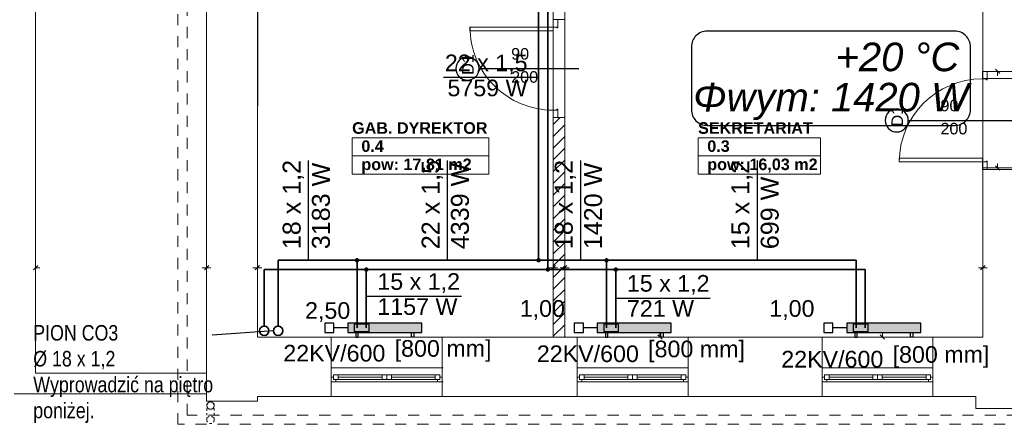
# Model space of a CAD drawing. Header units: millimetres. Extents: x 204754 to 495640, y -178579 to -98814.
# Tile 3 of 179: x 210725 to 221379, y -139692 to -135313. Entities that reach past the tile are written whole.
import ezdxf
from ezdxf import colors
from ezdxf.entities.mleader import LeaderData, LeaderLine
from ezdxf.enums import TextEntityAlignment as Align
from ezdxf.lldxf.tags import DXFTag
from ezdxf.math import Vec2, Vec3

# ---------------------------------------------------------------- set-up
doc = ezdxf.new("R2010")
doc.units = ezdxf.units.MM
doc.header["$MEASUREMENT"] = 0
doc.linetypes.add('2', pattern=[50, 25, -25])
doc.linetypes.add('Przerywana', pattern=[240, 120, -120])
doc.layers.get('0').update_dxf_attribs({"color": 252, "lineweight": 5})
for name, color, linetype in [('IS_Armatura_podłączeniowa_grz._dolnozas.', 7, 'SOLID'), ('IS_Armatura_Therm', 7, 'SOLID'), ('IS_Grzejniki_Plan_rzut', 7, 'SOLID'), ('IS_Opisy_działek_Therm', 7, 'SOLID'), ('IS_Text_Konstrukcji', 7, 'Continuous'), ('IS_Text_Odbiornikow_Therm', 7, 'Continuous')]:
    doc.layers.add(name, color=color, linetype=linetype)
for name, color, linetype, lineweight in [('IS_opisy', 7, 'Continuous', 35), ('IS_Powrót', 5, 'DASH', 35), ('IS_Text_Armatury_Therm', 7, 'Continuous', 35), ('IS_Zasilanie', 1, 'SOLID', 35), ('Nowe_! NAZWY POM', 252, 'Continuous', 5), ('Nowe_! NAZWY POM_Nr_pióra__19', 252, 'Continuous', 5), ('Nowe_220-A Ściany', 252, 'Continuous', 5), ('Nowe_220-A Ściany_Nr_pióra__112', 252, 'Continuous', 5), ('Nowe_220-A Ściany_Nr_pióra__93', 252, 'Continuous', 5), ('Nowe_820-G Rysunki Obrazki_Nr_pióra__103', 252, 'Continuous', 5), ('Nowe_820-G Rysunki Obrazki_Nr_pióra__24', 252, 'Continuous', 5), ('Nowe_Drzwi ARCHICAD_Nr_pióra__168', 252, 'Continuous', 5), ('Nowe_Metryczki pomieszczeń ARCHICADa_Nr_pióra__13', 252, 'Continuous', 5), ('Nowe_Nowe_220(1)-A Ściany zewnętrzne_Nr_pióra__103', 252, 'Continuous', 5), ('Nowe_Nowe_220(1)-A Ściany zewnętrzne_Nr_pióra__3', 252, 'Continuous', 5), ('Nowe_Nowe_220(1)-A Ściany zewnętrzne_Nr_pióra__57', 252, 'Continuous', 5), ('Nowe_Okna ARCHICADa_Nr_pióra__112', 252, 'Continuous', 5), ('Nowe_Okna ARCHICADa_Nr_pióra__23', 252, 'Continuous', 5), ('Nowe_Okna ARCHICADa_Nr_pióra__3', 252, 'Continuous', 5), ('Nowe_Znaczniki drzwi ARCHICADa', 252, 'Continuous', 5), ('Nowe_Znaczniki drzwi ARCHICADa_Nr_pióra__111', 252, 'Continuous', 5), ('Nowe_Znaczniki drzwi ARCHICADa_Nr_pióra__141', 252, 'Continuous', 5)]:
    doc.layers.add(name, color=color, linetype=linetype, lineweight=lineweight)
doc.styles.add('GENERATED_STYLE_1', font='arial.ttf')
doc.styles.add('GENERATED_STYLE_2', font='arialbd.ttf')
doc.styles.add('Opisowy', font='arial.ttf')
tags = doc.linetypes.add('DASH', pattern=[15, 10, -5]).pattern_tags.tags
tags[6:7] = [DXFTag(74, 4), DXFTag(75, 0), DXFTag(340, '0'), DXFTag(46, 0.0), DXFTag(50, 0.0), DXFTag(44, 0.0), DXFTag(45, 0.0)]
tags[4:5] = [DXFTag(74, 4), DXFTag(75, 0), DXFTag(340, '0'), DXFTag(46, 0.0), DXFTag(50, 0.0), DXFTag(44, 0.0), DXFTag(45, 0.0)]
tags = doc.linetypes.add('SOLID', pattern=[10, 10, 0]).pattern_tags.tags
tags[6:7] = [DXFTag(74, 4), DXFTag(75, 0), DXFTag(340, '0'), DXFTag(46, 0.0), DXFTag(50, 0.0), DXFTag(44, 0.0), DXFTag(45, 0.0)]
tags[4:5] = [DXFTag(74, 4), DXFTag(75, 0), DXFTag(340, '0'), DXFTag(46, 0.0), DXFTag(50, 0.0), DXFTag(44, 0.0), DXFTag(45, 0.0)]

# ---------------------------------------------------------------- blocks, each defined once
blk = doc.blocks.new('SEKRETARIAT_0.3_2', base_point=(218728, -136689))
at = {"layer": 'Nowe_Metryczki pomieszczeń ARCHICADa_Nr_pióra__13', "color": 7, "linetype": 'Continuous', "lineweight": 13}
for p, q in [((218065, -136591), (218065, -136984)), ((218065, -136591), (219391, -136591)), ((219391, -136591), (219391, -136984)), ((218065, -136787), (219391, -136787)), ((218065, -136984), (219391, -136984))]:
    blk.add_line(p, q, dxfattribs=at)
at = {"layer": 'Nowe_Metryczki pomieszczeń ARCHICADa_Nr_pióra__13', "color": 7, "lineweight": 13, "style": 'GENERATED_STYLE_2'}
for tag, p in [('ROOM_NAME', (218065, -136423)), ('ROOM_NUMBER', (218165, -136619)), ('ROOM_CALC_AREA', (218165, -136816))]:
    blk.add_attdef(tag, text='', height=125, dxfattribs=at).set_placement(p, align=Align.TOP_LEFT)
blk = doc.blocks.new('GAB. DYREKTOR _0.4_3', base_point=(215061, -136689))
at = {"layer": 'Nowe_Metryczki pomieszczeń ARCHICADa_Nr_pióra__13', "color": 7, "linetype": 'Continuous', "lineweight": 13}
for p, q in [((214322, -136591), (214322, -136984)), ((214322, -136591), (215800, -136591)), ((215800, -136591), (215800, -136984)), ((214322, -136787), (215800, -136787)), ((214322, -136984), (215800, -136984))]:
    blk.add_line(p, q, dxfattribs=at)
at = {"layer": 'Nowe_Metryczki pomieszczeń ARCHICADa_Nr_pióra__13', "color": 7, "lineweight": 13, "style": 'GENERATED_STYLE_2'}
for tag, p in [('ROOM_NAME', (214322, -136423)), ('ROOM_NUMBER', (214422, -136619)), ('ROOM_CALC_AREA', (214422, -136816))]:
    blk.add_attdef(tag, text='', height=125, dxfattribs=at).set_placement(p, align=Align.TOP_LEFT)
blk = doc.blocks.new('D Marker 11_17')
at = {"layer": 'Nowe_Znaczniki drzwi ARCHICADa_Nr_pióra__111', "color": 7, "linetype": 'Continuous', "lineweight": 25}
blk.add_line((0, 802), (0, -644), dxfattribs=at)
at = {"layer": 'Nowe_Znaczniki drzwi ARCHICADa_Nr_pióra__141', "color": 7, "linetype": 'Continuous', "lineweight": 25}
for start, end in [(0, 180), (180, 0)]:
    blk.add_arc((0, 927), 125, start, end, dxfattribs=at)
at = {"layer": 'Nowe_Znaczniki drzwi ARCHICADa_Nr_pióra__141', "color": 7, "lineweight": 25, "style": 'GENERATED_STYLE_1'}
blk.add_attdef('AC_MarkerText_1', text='', height=125, dxfattribs=at).set_placement((-109, 865), align=Align.BOTTOM_LEFT)
for tag, p in [('AC_WIDO_B_SIZE', (-230, 494)), ('AC_MarkerText_4', (20, 494))]:
    blk.add_attdef(tag, text='', height=125, rotation=270, dxfattribs=at).set_placement(p, align=Align.BOTTOM_LEFT)
blk = doc.blocks.new('D Marker 11_19')
at = {"layer": 'Nowe_Znaczniki drzwi ARCHICADa_Nr_pióra__111', "color": 7, "linetype": 'Continuous', "lineweight": 25}
blk.add_line((0, 802), (0, -279), dxfattribs=at)
at = {"layer": 'Nowe_Znaczniki drzwi ARCHICADa_Nr_pióra__141', "color": 7, "linetype": 'Continuous', "lineweight": 25}
for start, end in [(0, 180), (180, 0)]:
    blk.add_arc((0, 927), 125, start, end, dxfattribs=at)
at = {"layer": 'Nowe_Znaczniki drzwi ARCHICADa_Nr_pióra__141', "color": 7, "lineweight": 25, "style": 'GENERATED_STYLE_1'}
for tag, rotation, p in [('AC_MarkerText_4', 90, (-20, 305)), ('AC_WIDO_B_SIZE', 90, (230, 210)), ('AC_MarkerText_1', 180, (109, 1076))]:
    blk.add_attdef(tag, text='', height=125, rotation=rotation, dxfattribs=at).set_placement(p, align=Align.BOTTOM_LEFT)
blk = doc.blocks.new('podkład 20251118')
at = {"color": 252, "linetype": 'Continuous', "lineweight": 5}
for p, q in [((221330, -135896), (221282, -135849)), ((221306, -135873), (221306, -135920)), ((221282, -136895), (221330, -136942)), ((221306, -136918), (221306, -136871)), ((210921, -137973), (210873, -138021)), ((210897, -137997), (210944, -137997)), ((212747, -137997), (212699, -137997)), ((212723, -138021), (212771, -137973)), ((212771, -137973), (212723, -138021)), ((212747, -137997), (212794, -137997)), ((213297, -137997), (213249, -137997)), ((213273, -138021), (213321, -137973)), ((213321, -137973), (213273, -138021)), ((213297, -137997), (213344, -137997)), ((216497, -137997), (216449, -137997)), ((216473, -138021), (216521, -137973)), ((216521, -137973), (216473, -138021)), ((216497, -137997), (216544, -137997)), ((216622, -137997), (216574, -137997)), ((216598, -138021), (216646, -137973)), ((216646, -137973), (216598, -138021)), ((216622, -137997), (216669, -137997)), ((221147, -137997), (221099, -137997)), ((221123, -138021), (221171, -137973)), ((221171, -137973), (221123, -138021)), ((221147, -137997), (221194, -137997)), ((217653, -138748), (217653, -138701)), ((220060, -138748), (220060, -138701)), ((217629, -138725), (217676, -138772)), ((220036, -138725), (220084, -138772))]:
    blk.add_line(p, q, dxfattribs=at)
at = {"layer": 'Nowe_! NAZWY POM_Nr_pióra__19', "color": 252, "linetype": 'Continuous', "lineweight": 5}
for p, q in [((210897, -131421), (210897, -139137)), ((212747, -139137), (212747, -131663)), ((213303, -133180), (213297, -137419)), ((216497, -138748), (216497, -133179)), ((216622, -135203), (216623, -138748)), ((221147, -137248), (221147, -135207)), ((221147, -138748), (221147, -137248)), ((213297, -137419), (213297, -138748)), ((213297, -138748), (216497, -138748)), ((216623, -138748), (221147, -138748)), ((210897, -139137), (212747, -139137))]:
    blk.add_line(p, q, dxfattribs=at)
at = {"layer": 'Nowe_220-A Ściany', "color": 252, "linetype": 'Continuous', "lineweight": 5}
for p, q in [((216497, -136448), (216572, -136373)), ((216497, -136576), (216622, -136451)), ((216497, -136703), (216622, -136578)), ((216497, -136830), (216622, -136705)), ((216497, -136957), (216622, -136832)), ((216497, -137085), (216622, -136960)), ((216497, -137212), (216622, -137087)), ((216497, -137339), (216622, -137214)), ((216497, -137467), (216622, -137342)), ((216497, -137594), (216622, -137469)), ((216497, -137721), (216622, -137596)), ((216497, -137848), (216622, -137723)), ((216497, -137976), (216622, -137851)), ((216497, -138103), (216622, -137978)), ((216497, -138230), (216622, -138105)), ((216497, -138357), (216622, -138232)), ((216497, -138485), (216622, -138360)), ((216497, -138612), (216622, -138487)), ((216497, -138739), (216622, -138614)), ((216615, -138748), (216622, -138742))]:
    blk.add_line(p, q, dxfattribs=at)
at = {"layer": 'Nowe_220-A Ściany_Nr_pióra__112', "color": 252, "linetype": 'Continuous', "lineweight": 5}
for p, q in [((214097, -139082), (214097, -139182)), ((215297, -139082), (215297, -139182)), ((215307, -139082), (215297, -139082)), ((216757, -139082), (216756, -139082)), ((216757, -139082), (216757, -139182)), ((217957, -139082), (217957, -139182)), ((219407, -139082), (219407, -139182)), ((220607, -139082), (220607, -139182)), ((214097, -139182), (214097, -139232)), ((215297, -139182), (215297, -139232)), ((215297, -139232), (215307, -139232)), ((216757, -139182), (216757, -139232)), ((217957, -139182), (217957, -139232)), ((219407, -139182), (219407, -139232)), ((220607, -139182), (220607, -139232))]:
    blk.add_line(p, q, dxfattribs=at)
at = {"layer": 'Nowe_220-A Ściany_Nr_pióra__93', "color": 252, "linetype": 'Continuous', "lineweight": 5}
for p, q in [((216497, -135313), (216547, -135313)), ((216547, -135313), (216622, -135313)), ((221142, -135873), (221192, -135873)), ((221192, -135873), (221632, -135873)), ((216497, -136373), (216547, -136373)), ((216497, -136373), (216497, -138748)), ((216547, -136373), (216622, -136373)), ((216622, -138748), (216622, -136373)), ((221142, -136933), (221192, -136933)), ((221192, -136933), (221632, -136933)), ((216497, -138748), (216622, -138748))]:
    blk.add_line(p, q, dxfattribs=at)
at = {"layer": 'Nowe_820-G Rysunki Obrazki_Nr_pióra__103', "color": 252, "linetype": '2', "lineweight": 5}
blk.add_circle((212790, -139645), 40, dxfattribs=at)
at = {"layer": 'Nowe_820-G Rysunki Obrazki_Nr_pióra__24', "color": 7, "linetype": 'Continuous', "lineweight": 15}
blk.add_circle((212790, -139490), 40, dxfattribs=at)
at = {"layer": 'Nowe_Drzwi ARCHICAD_Nr_pióra__168', "color": 252, "linetype": 'Continuous', "lineweight": 5}
for p, q in [((215597, -135393), (215597, -135433)), ((216497, -135393), (215597, -135393)), ((216547, -135313), (216497, -135313)), ((216497, -135313), (216497, -135393)), ((216497, -135313), (216547, -135313)), ((216497, -135393), (216537, -135393)), ((216497, -135433), (216497, -135393)), ((216537, -135393), (216537, -135403)), ((216537, -135403), (216547, -135403)), ((216547, -135393), (216547, -135313)), ((216547, -135403), (216547, -135393)), ((215597, -135433), (216497, -135433)), ((221142, -135873), (221192, -135873)), ((221142, -135953), (221142, -135873)), ((221142, -135873), (221192, -135873)), ((221192, -135873), (221192, -135953)), ((221182, -135953), (221142, -135953)), ((221182, -135963), (221182, -135953)), ((221192, -135963), (221182, -135963)), ((221192, -135953), (221192, -135963)), ((216537, -136293), (216497, -136293)), ((216497, -136293), (216497, -136373)), ((216547, -136283), (216537, -136283)), ((216537, -136283), (216537, -136293)), ((216547, -136293), (216547, -136283)), ((216547, -136373), (216547, -136293)), ((216497, -136373), (216547, -136373)), ((216497, -136373), (216547, -136373)), ((220242, -136853), (220242, -136813)), ((220242, -136813), (221142, -136813)), ((221142, -136853), (220242, -136853)), ((221142, -136813), (221142, -136853)), ((221142, -136853), (221182, -136853)), ((221142, -136933), (221142, -136853)), ((221182, -136853), (221182, -136843)), ((221182, -136843), (221192, -136843)), ((221192, -136843), (221192, -136853)), ((221192, -136853), (221192, -136933)), ((221192, -136933), (221142, -136933)), ((221142, -136933), (221192, -136933))]:
    blk.add_line(p, q, dxfattribs=at)
blk.add_ellipse((216497, -135393), major_axis=(636, 636), ratio=1, start_param=2.356194, end_param=3.926991, dxfattribs=at)
at = {"layer": 'Nowe_Drzwi ARCHICAD_Nr_pióra__168', "color": 252, "linetype": 'Continuous', "lineweight": 5, "extrusion": (0, 0, -1)}
blk.add_ellipse((221142, -136853), major_axis=(-636, 636), ratio=1, start_param=5.497787, end_param=7.068583, dxfattribs=at)
at = {"layer": 'Nowe_Nowe_220(1)-A Ściany zewnętrzne_Nr_pióra__103', "color": 252, "linetype": 'Przerywana', "lineweight": 5}
for p, q in [((212437, -139692), (212437, -126200)), ((212537, -139592), (212537, -126300)), ((234007, -139592), (212537, -139592)), ((234107, -139692), (212437, -139692))]:
    blk.add_line(p, q, dxfattribs=at)
at = {"layer": 'Nowe_Nowe_220(1)-A Ściany zewnętrzne_Nr_pióra__103', "color": 252, "linetype": '2', "lineweight": 5}
for p, q in [((212750, -139645), (212750, -139440)), ((212830, -139643), (212830, -139440))]:
    blk.add_line(p, q, dxfattribs=at)
at = {"layer": 'Nowe_Nowe_220(1)-A Ściany zewnętrzne_Nr_pióra__3', "color": 252, "linetype": 'Continuous', "lineweight": 5}
for p, q in [((210897, -139137), (210897, -131421)), ((212747, -139137), (210897, -139137))]:
    blk.add_line(p, q, dxfattribs=at)
at = {"layer": 'Nowe_Nowe_220(1)-A Ściany zewnętrzne_Nr_pióra__57', "color": 252, "linetype": 'Continuous', "lineweight": 5}
for p, q in [((212747, -139442), (212747, -126438)), ((213297, -138748), (213297, -133178)), ((221147, -138748), (221147, -134518)), ((221637, -135948), (221147, -135948)), ((221637, -136918), (221147, -136918)), ((213297, -138748), (221147, -138748)), ((214097, -139392), (214097, -138748)), ((215297, -139392), (215297, -138748)), ((216757, -139392), (216757, -138748)), ((217957, -139392), (217957, -138748)), ((219407, -139392), (219407, -138748)), ((220607, -139392), (220607, -138748)), ((210665, -139362), (212747, -139362)), ((212747, -139442), (213297, -139442)), ((213297, -139392), (221071, -139392)), ((213297, -139442), (213297, -139392)), ((221071, -139392), (221071, -139520)), ((221071, -139520), (225214, -139520))]:
    blk.add_line(p, q, dxfattribs=at)
at = {"layer": 'Nowe_Okna ARCHICADa_Nr_pióra__112', "color": 252, "linetype": 'Continuous', "lineweight": 5}
for p, q in [((214097, -139082), (214097, -139182)), ((215297, -139082), (215297, -139182)), ((216757, -139082), (216757, -139182)), ((217957, -139082), (217957, -139182)), ((219407, -139082), (219407, -139182)), ((220607, -139082), (220607, -139182)), ((214097, -139182), (214097, -139232)), ((214097, -139182), (214097, -139232)), ((215297, -139182), (215297, -139232)), ((215297, -139182), (215297, -139232)), ((216757, -139182), (216757, -139232)), ((216757, -139182), (216757, -139232)), ((217957, -139182), (217957, -139232)), ((217957, -139182), (217957, -139232)), ((219407, -139182), (219407, -139232)), ((219407, -139182), (219407, -139232)), ((220607, -139182), (220607, -139232)), ((220607, -139182), (220607, -139232))]:
    blk.add_line(p, q, dxfattribs=at)
at = {"layer": 'Nowe_Okna ARCHICADa_Nr_pióra__23', "color": 252, "linetype": 'Continuous', "lineweight": 5}
for p, q in [((214097, -139182), (214122, -139182)), ((214147, -139232), (214097, -139232)), ((214122, -139157), (214172, -139157)), ((214122, -139207), (214122, -139157)), ((214122, -139182), (214122, -139207)), ((214122, -139207), (214147, -139207)), ((214172, -139207), (214122, -139207)), ((214147, -139207), (214147, -139232)), ((214172, -139157), (214172, -139207)), ((214172, -139157), (214647, -139157)), ((214172, -139182), (214647, -139182)), ((214647, -139207), (214172, -139207)), ((214647, -139207), (214647, -139157)), ((214647, -139157), (214697, -139157)), ((214697, -139207), (214647, -139207)), ((214697, -139157), (214697, -139207)), ((214697, -139157), (214747, -139157)), ((214697, -139207), (214697, -139157)), ((214747, -139207), (214697, -139207)), ((214747, -139157), (214747, -139207)), ((214747, -139157), (215222, -139157)), ((214747, -139182), (215222, -139182)), ((215222, -139207), (214747, -139207)), ((215222, -139207), (215222, -139157)), ((215222, -139157), (215272, -139157)), ((215272, -139207), (215222, -139207)), ((215247, -139232), (215247, -139207)), ((215247, -139207), (215272, -139207)), ((215297, -139232), (215247, -139232)), ((215272, -139157), (215272, -139207)), ((215272, -139207), (215272, -139182)), ((215272, -139182), (215297, -139182)), ((216757, -139182), (216782, -139182)), ((216807, -139232), (216757, -139232)), ((216782, -139157), (216832, -139157)), ((216782, -139207), (216782, -139157)), ((216782, -139182), (216782, -139207)), ((216782, -139207), (216807, -139207)), ((216832, -139207), (216782, -139207)), ((216807, -139207), (216807, -139232)), ((216832, -139157), (216832, -139207)), ((216832, -139157), (217307, -139157)), ((216832, -139182), (217307, -139182)), ((217307, -139207), (216832, -139207)), ((217307, -139207), (217307, -139157)), ((217307, -139157), (217357, -139157)), ((217357, -139207), (217307, -139207)), ((217357, -139157), (217357, -139207)), ((217357, -139157), (217407, -139157)), ((217357, -139207), (217357, -139157)), ((217407, -139207), (217357, -139207)), ((217407, -139157), (217407, -139207)), ((217407, -139157), (217882, -139157)), ((217407, -139182), (217882, -139182)), ((217882, -139207), (217407, -139207)), ((217882, -139207), (217882, -139157)), ((217882, -139157), (217932, -139157)), ((217932, -139207), (217882, -139207)), ((217907, -139232), (217907, -139207)), ((217907, -139207), (217932, -139207)), ((217957, -139232), (217907, -139232)), ((217932, -139157), (217932, -139207)), ((217932, -139207), (217932, -139182)), ((217932, -139182), (217957, -139182)), ((219407, -139182), (219432, -139182)), ((219457, -139232), (219407, -139232)), ((219432, -139157), (219482, -139157)), ((219432, -139207), (219432, -139157)), ((219432, -139182), (219432, -139207)), ((219432, -139207), (219457, -139207)), ((219482, -139207), (219432, -139207)), ((219457, -139207), (219457, -139232)), ((219482, -139157), (219482, -139207)), ((219482, -139157), (219957, -139157)), ((219482, -139182), (219957, -139182)), ((219957, -139207), (219482, -139207)), ((219957, -139207), (219957, -139157)), ((219957, -139157), (220007, -139157)), ((220007, -139207), (219957, -139207)), ((220007, -139157), (220007, -139207)), ((220007, -139157), (220057, -139157)), ((220007, -139207), (220007, -139157)), ((220057, -139207), (220007, -139207)), ((220057, -139157), (220057, -139207)), ((220057, -139157), (220532, -139157)), ((220057, -139182), (220532, -139182)), ((220532, -139207), (220057, -139207)), ((220532, -139207), (220532, -139157)), ((220532, -139157), (220582, -139157)), ((220582, -139207), (220532, -139207)), ((220557, -139232), (220557, -139207)), ((220557, -139207), (220582, -139207)), ((220607, -139232), (220557, -139232)), ((220582, -139157), (220582, -139207)), ((220582, -139207), (220582, -139182)), ((220582, -139182), (220607, -139182))]:
    blk.add_line(p, q, dxfattribs=at)
at = {"layer": 'Nowe_Okna ARCHICADa_Nr_pióra__3', "color": 252, "linetype": 'Continuous', "lineweight": 5}
for p, q in [((214097, -139082), (215297, -139082)), ((216757, -139082), (217957, -139082)), ((219407, -139082), (220607, -139082)), ((214097, -139232), (215297, -139232)), ((214697, -139232), (214147, -139232)), ((214172, -139157), (214647, -139157)), ((215247, -139232), (214697, -139232)), ((214747, -139157), (215222, -139157)), ((216757, -139232), (217957, -139232)), ((217357, -139232), (216807, -139232)), ((216832, -139157), (217307, -139157)), ((217907, -139232), (217357, -139232)), ((217407, -139157), (217882, -139157)), ((219407, -139232), (220607, -139232)), ((220007, -139232), (219457, -139232)), ((219482, -139157), (219957, -139157)), ((220557, -139232), (220007, -139232)), ((220057, -139157), (220532, -139157))]:
    blk.add_line(p, q, dxfattribs=at)
at = {"layer": 'Nowe_! NAZWY POM', "color": 7, "linetype": 'Continuous', "lineweight": 13}
for name, p, values in [('GAB. DYREKTOR _0.4_3', (215061, -136689), {'ROOM_NAME': 'GAB. DYREKTOR ', 'ROOM_NUMBER': '0.4', 'ROOM_CALC_AREA': 'pow: 17,81 m2'}), ('SEKRETARIAT_0.3_2', (218728, -136689), {'ROOM_NAME': 'SEKRETARIAT', 'ROOM_NUMBER': '0.3', 'ROOM_CALC_AREA': 'pow: 16,03 m2'})]:
    blk.add_blockref(name, p, dxfattribs=at).add_auto_attribs(values)
at = {"layer": 'Nowe_Znaczniki drzwi ARCHICADa', "color": 7, "linetype": 'Continuous', "lineweight": 25}
ref = blk.add_blockref('D Marker 11_19', (216497, -135843), dxfattribs=dict(at, rotation=90))
ref.add_attrib('AC_MarkerText_1', 'D1', dxfattribs={"layer": 'Nowe_Znaczniki drzwi ARCHICADa_Nr_pióra__141', "color": 7, "lineweight": 25, "height": 125, "rotation": 90, "style": 'GENERATED_STYLE_1'}).set_placement((215675, -135910), align=Align.BOTTOM_LEFT)
ref.add_attrib('AC_MarkerText_4', '90', dxfattribs={"layer": 'Nowe_Znaczniki drzwi ARCHICADa_Nr_pióra__141', "color": 7, "lineweight": 25, "height": 125, "rotation": 360, "style": 'GENERATED_STYLE_1'}).set_placement((216043, -135783), align=Align.BOTTOM_LEFT)
ref.add_attrib('AC_WIDO_B_SIZE', '200', dxfattribs={"layer": 'Nowe_Znaczniki drzwi ARCHICADa_Nr_pióra__141', "color": 7, "lineweight": 25, "height": 125, "rotation": 360, "style": 'GENERATED_STYLE_1'}).set_placement((216043, -136033), align=Align.BOTTOM_LEFT)
ref = blk.add_blockref('D Marker 11_17', (221142, -136403), dxfattribs=dict(at, rotation=90))
ref.add_attrib('AC_MarkerText_1', 'D1', dxfattribs={"layer": 'Nowe_Znaczniki drzwi ARCHICADa_Nr_pióra__141', "color": 7, "lineweight": 25, "height": 125, "rotation": 90, "style": 'GENERATED_STYLE_1'}).set_placement((220320, -136469), align=Align.BOTTOM_LEFT)
ref.add_attrib('AC_MarkerText_4', '90', dxfattribs={"layer": 'Nowe_Znaczniki drzwi ARCHICADa_Nr_pióra__141', "color": 7, "lineweight": 25, "height": 125, "rotation": 360, "style": 'GENERATED_STYLE_1'}).set_placement((220688, -136342), align=Align.BOTTOM_LEFT)
ref.add_attrib('AC_WIDO_B_SIZE', '200', dxfattribs={"layer": 'Nowe_Znaczniki drzwi ARCHICADa_Nr_pióra__141', "color": 7, "lineweight": 25, "height": 125, "rotation": 360, "style": 'GENERATED_STYLE_1'}).set_placement((220688, -136592), align=Align.BOTTOM_LEFT)
blk = doc.blocks.new('_None')

msp = doc.modelspace()

# ---------------------------------------------------------------- hatches: boundary and pattern name
at = {"layer": 'IS_Grzejniki_Plan_rzut', "ltscale": 10}
for points in [[(214275, -138698), (215075, -138698), (215075, -138598), (214275, -138598)], [(216975, -138698), (217775, -138698), (217775, -138598), (216975, -138598)], [(219675, -138698), (220475, -138698), (220475, -138598), (219675, -138598)]]:
    msp.add_hatch(color=8, dxfattribs=at).paths.add_polyline_path(points)
at = {"layer": 'IS_Opisy_działek_Therm'}
h = msp.add_hatch(color=5, dxfattribs=at)
edge = h.paths.add_edge_path()
edge.add_arc((214375, -137917), 24, 0, 360)
h = msp.add_hatch(color=5, dxfattribs=at)
edge = h.paths.add_edge_path()
edge.add_arc((216340, -137917), 24, 0, 360)
h = msp.add_hatch(color=5, dxfattribs=at)
edge = h.paths.add_edge_path()
edge.add_arc((217075, -137917), 24, 0, 360)
at = {"layer": 'IS_Zasilanie'}
h = msp.add_hatch(color=256, dxfattribs=at)
edge = h.paths.add_edge_path()
edge.add_arc((214475, -138017), 24, 0, 360)
h = msp.add_hatch(color=256, dxfattribs=at)
edge = h.paths.add_edge_path()
edge.add_arc((216440, -138017), 24, 0, 360)
h = msp.add_hatch(color=256, dxfattribs=at)
edge = h.paths.add_edge_path()
edge.add_arc((217175, -138017), 24, 0, 360)

# ---------------------------------------------------------------- linework, layer by layer
at = {"layer": 'IS_Armatura_podłączeniowa_grz._dolnozas.', "ltscale": 10}
for p, q in [((214505, -138608), (214345, -138608)), ((214345, -138608), (214345, -138688)), ((214345, -138688), (214505, -138688)), ((214345, -138688), (214345, -138688)), ((214505, -138688), (214505, -138608)), ((217205, -138608), (217045, -138608)), ((217045, -138608), (217045, -138688)), ((217045, -138688), (217205, -138688)), ((217045, -138688), (217045, -138688)), ((217205, -138688), (217205, -138608)), ((219905, -138608), (219745, -138608)), ((219745, -138608), (219745, -138688)), ((219745, -138688), (219905, -138688)), ((219745, -138688), (219745, -138688)), ((219905, -138688), (219905, -138608))]:
    msp.add_line(p, q, dxfattribs=at)
at = {"layer": 'IS_Armatura_Therm', "ltscale": 10}
for p, q in [((214125, -138598), (214025, -138598)), ((214025, -138598), (214025, -138698)), ((214125, -138698), (214125, -138598)), ((216825, -138598), (216725, -138598)), ((216725, -138598), (216725, -138698)), ((216825, -138698), (216825, -138598)), ((219525, -138598), (219425, -138598)), ((219425, -138598), (219425, -138698)), ((219525, -138698), (219525, -138598)), ((214025, -138698), (214125, -138698)), ((214275, -138648), (214125, -138648)), ((216725, -138698), (216825, -138698)), ((216975, -138648), (216825, -138648)), ((219425, -138698), (219525, -138698)), ((219675, -138648), (219525, -138648))]:
    msp.add_line(p, q, dxfattribs=at)
at = {"layer": 'IS_Grzejniki_Plan_rzut', "ltscale": 10}
for p, q in [((215075, -138598), (214275, -138598)), ((214275, -138598), (214275, -138698)), ((215075, -138698), (215075, -138598)), ((217775, -138598), (216975, -138598)), ((216975, -138598), (216975, -138698)), ((217775, -138698), (217775, -138598)), ((220475, -138598), (219675, -138598)), ((219675, -138598), (219675, -138698)), ((220475, -138698), (220475, -138598)), ((214275, -138698), (215075, -138698)), ((214275, -138698), (214275, -138698)), ((214363, -138698), (214363, -138748)), ((214388, -138748), (214388, -138698)), ((214963, -138748), (214963, -138698)), ((214988, -138698), (214988, -138748)), ((216975, -138698), (217775, -138698)), ((216975, -138698), (216975, -138698)), ((217063, -138698), (217063, -138748)), ((217088, -138748), (217088, -138698)), ((217663, -138748), (217663, -138698)), ((217688, -138698), (217688, -138748)), ((219675, -138698), (220475, -138698)), ((219675, -138698), (219675, -138698)), ((219763, -138698), (219763, -138748)), ((219788, -138748), (219788, -138698)), ((220363, -138748), (220363, -138698)), ((220388, -138698), (220388, -138748)), ((214363, -138748), (214388, -138748)), ((214988, -138748), (214963, -138748)), ((217063, -138748), (217088, -138748)), ((217688, -138748), (217663, -138748)), ((219763, -138748), (219788, -138748)), ((220388, -138748), (220363, -138748))]:
    msp.add_line(p, q, dxfattribs=at)
at = {"layer": 'IS_Opisy_działek_Therm', "ltscale": 10}
for p, q in [((216340, -135940), (215310, -135940)), ((213851, -137917), (213851, -136837)), ((215355, -137917), (215355, -136837)), ((216796, -137917), (216796, -136837)), ((218707, -137917), (218707, -136837)), ((214475, -138306), (215505, -138306)), ((217175, -138326), (218195, -138326))]:
    msp.add_line(p, q, dxfattribs=at)
at = {"layer": 'IS_Powrót', "ltscale": 10}
for p, q in [((216340, -131868), (216340, -137917)), ((214375, -137917), (213521, -137917)), ((213521, -137917), (213521, -138630)), ((214375, -138648), (214375, -137917)), ((216340, -137917), (214375, -137917)), ((216340, -137917), (217075, -137917)), ((217075, -138648), (217075, -137917)), ((217075, -137917), (219775, -137917)), ((219775, -137917), (219775, -138648))]:
    msp.add_line(p, q, dxfattribs=at)
msp.add_circle((213521, -138680), 50, dxfattribs=at)
at = {"layer": 'IS_Text_Konstrukcji', "linetype": 'SOLID', "ltscale": 10}
msp.add_lwpolyline([(218163, -136457), (220843, -136457, 0.414214), (221013, -136287), (221013, -135607, 0.414214), (220843, -135437), (218163, -135437, 0.414214), (217993, -135607), (217993, -136287, 0.414214), (218163, -136457)], format="xyb", dxfattribs=at)
at = {"layer": 'IS_Zasilanie', "ltscale": 10}
for p, q in [((216440, -131768), (216440, -138017)), ((214475, -138017), (213371, -138017)), ((213371, -138017), (213371, -138633)), ((214475, -138648), (214475, -138017)), ((216440, -138017), (214475, -138017)), ((216440, -138017), (217175, -138017)), ((217175, -138648), (217175, -138017)), ((217175, -138017), (219875, -138017)), ((219875, -138017), (219875, -138648))]:
    msp.add_line(p, q, dxfattribs=at)
msp.add_circle((213371, -138680), 50, dxfattribs=at)

# ---------------------------------------------------------------- block references
msp.add_blockref('podkład 20251118', (0, 0))

# ---------------------------------------------------------------- texts
at = {"layer": 'IS_Opisy_działek_Therm', "ltscale": 10, "char_height": 180}
for s, insert, attachment_point in [('\\fArial|b0|i0;22 x 1,5', (216220, -135904), 9), ('\\fArial|b0|i0;5759 W', (216220, -135962), 3), ('\\fArial|b0|i0;15 x 1,2', (214595, -138270), 7), ('\\fArial|b0|i0;15 x 1,2', (217295, -138290), 7), ('\\fArial|b0|i0;1157 W', (214595, -138328), 1), ('\\fArial|b0|i0;721 W', (217295, -138348), 1)]:
    msp.add_mtext(s, dxfattribs=dict(at, insert=insert, attachment_point=attachment_point))
at = {"layer": 'IS_Opisy_działek_Therm', "ltscale": 10, "char_height": 194.4, "rotation": 90}
for s, insert, attachment_point in [('\\fArial|b0|i0;18 x 1,2', (213801, -137797), 7), ('\\fArial|b0|i0;22 x 1,5', (215305, -137797), 7), ('\\fArial|b0|i0;18 x 1,2', (216745, -137797), 7), ('\\fArial|b0|i0;15 x 1,2', (218656, -137797), 7), ('\\fArial|b0|i0;3183 W', (213887, -137797), 1), ('\\fArial|b0|i0;4339 W', (215391, -137797), 1), ('\\fArial|b0|i0;1420 W', (216832, -137797), 1), ('\\fArial|b0|i0;699 W', (218743, -137797), 1)]:
    msp.add_mtext(s, dxfattribs=dict(at, insert=insert, attachment_point=attachment_point))
at = {"layer": 'IS_Text_Armatury_Therm', "linetype": 'SOLID', "ltscale": 10, "char_height": 180, "attachment_point": 9}
for s, insert in [('\\fArial|b0|i0;1,00  ', (216625, -138562)), ('\\fArial|b0|i0;1,00  ', (219325, -138562)), ('\\fArial|b0|i0;2,50  ', (214302, -138584))]:
    msp.add_mtext(s, dxfattribs=dict(at, insert=insert))
at = {"layer": 'IS_Text_Konstrukcji', "linetype": 'SOLID', "ltscale": 10, "char_height": 309.6}
for s, insert, attachment_point in [('\\fArial|b0|i1;+20 °C', (219553, -135875), 7), ('\\fArial|b0|i1;Φwym: 1420 W', (219503, -135997), 2)]:
    msp.add_mtext(s, dxfattribs=dict(at, insert=insert, attachment_point=attachment_point))
at = {"layer": 'IS_Text_Odbiornikow_Therm', "linetype": 'SOLID', "ltscale": 10, "char_height": 180}
for s, insert, attachment_point in [('\\fArial|b0|i0;22KV/600', (214682, -139015), 9), ('\\fArial|b0|i0;[800 mm]', (214782, -139015), 7), ('\\fArial|b0|i0;22KV/600', (217425, -139021), 9), ('\\fArial|b0|i0;[800 mm]', (217525, -139021), 7), ('\\fArial|b0|i0;22KV/600', (220070, -139080), 9), ('\\fArial|b0|i0;[800 mm]', (220170, -139080), 7)]:
    msp.add_mtext(s, dxfattribs=dict(at, insert=insert, attachment_point=attachment_point))

# ---------------------------------------------------------------- leaders
at = {"layer": 'IS_opisy', "lineweight": 25}
ml = msp.add_multileader_mtext('Standard', dxfattribs=at)
ml.set_content('{\\fArial Narrow|b0|i0|c238|p34;PION CO3\\P%%C 18 x 1,2\\PWyprowadzić na piętro poniżej.}', color=256, style='Opisowy')
ml.set_leader_properties()
ml.set_arrow_properties(name='NONE')
ml.build(insert=Vec2(0, 0))
ml.multileader.update_dxf_attribs({"dogleg_length": 0.1, "arrow_head_size": 8.61})
ctx = ml.context
ctx.base_point, ctx.char_height, ctx.arrow_head_size, ctx.landing_gap_size, ctx.plane_origin = Vec3(210871, -138726), 168, 8.61, 0.861, Vec3(214844, -141295)
notes = []
notes.append((ctx, [(1, (1, 1, 0), (212809, -138726), (-1, 0), 0.1, [(0, [(213471, -138680)], 256, [])])]))
ctx.mtext.insert, ctx.mtext.width, ctx.mtext.flow_direction = Vec3(210872, -138618), 2253.53, 5
for ctx, leaders in notes:
    for number, flags, end, landing, length, lines in leaders:
        leader = LeaderData()
        leader.index, (leader.has_last_leader_line, leader.has_dogleg_vector, leader.attachment_direction) = number, flags
        leader.last_leader_point, leader.dogleg_vector, leader.dogleg_length = Vec3(end), Vec3(landing), length
        for number, points, colour, breaks in lines:
            line = LeaderLine()
            line.index, line.vertices, line.color, line.breaks = number, Vec3.list(points), colors.encode_raw_color(colour), breaks
            leader.lines.append(line)
        ctx.leaders.append(leader)

doc.saveas('drawing.dxf')
